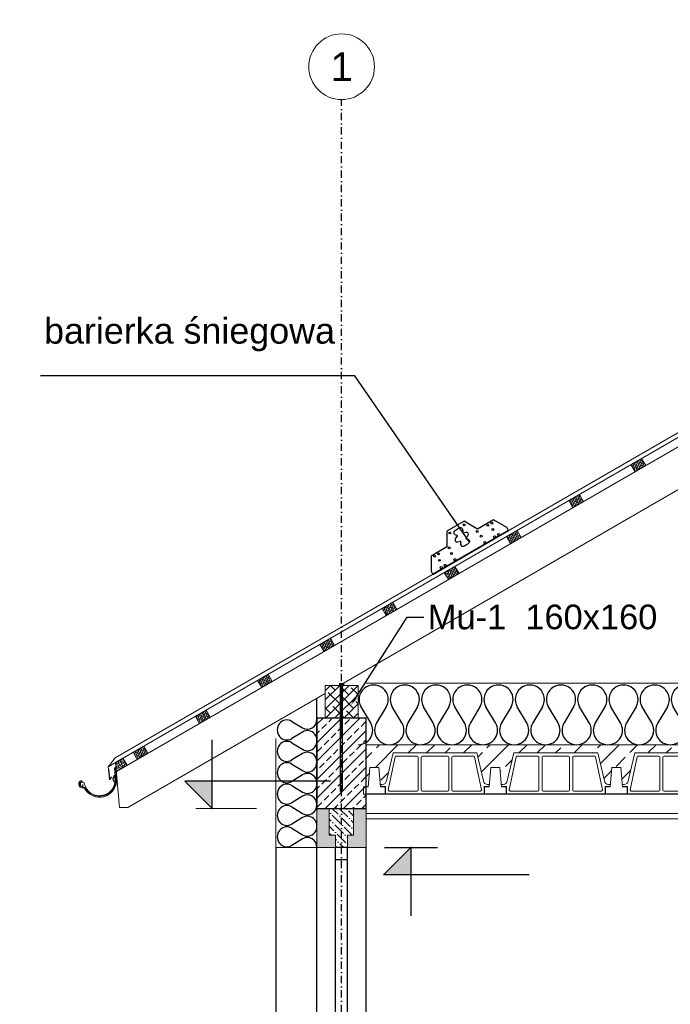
# Model space of a CAD drawing. Header units: millimetres. Extents: x 30042 to 52526, y 144 to 6858.
# Tile 19 of 28: x 41432 to 41749, y 4401 to 4880. Entities that reach past the tile are written whole.
import ezdxf
from ezdxf import colors
from ezdxf.entities.mleader import LeaderData, LeaderLine
from ezdxf.enums import TextEntityAlignment as Align
from ezdxf.math import Vec2, Vec3

# ---------------------------------------------------------------- set-up
doc = ezdxf.new("R2010")
doc.units = ezdxf.units.MM
doc.header["$LTSCALE"] = 100
doc.linetypes.add('DO', pattern=[1, 0.5, -0.24, 0.02, -0.24])
doc.linetypes.add('MO', pattern=[0.7, 0.35, -0.17, 0.01, -0.17])
for name, color, linetype, lineweight in [('_0', 7, 'Continuous', 0), ('BS_3d-krokiew', 42, 'Continuous', 5), ('Dachy', 7, 'Continuous', 9), ('kominy', 252, 'Continuous', 13), ('obrobki', 8, 'Continuous', 35), ('sciany_wew', 7, 'Continuous', 18), ('sciany_zew', 7, 'Continuous', 35)]:
    doc.layers.add(name, color=color, linetype=linetype, lineweight=lineweight)
for name, color, linetype in [('A-DRZ', 3, 'Continuous'), ('BA_3d-opis', 2, 'Continuous'), ('BD_itc', 1, 'Continuous'), ('BD_osm', 1, 'MO'), ('BS_osd', 1, 'DO'), ('BS_sru', 7, 'Continuous'), ('CLASSIC', 7, 'Continuous'), ('opisy', 7, 'Continuous'), ('RANNILA', 1, 'Continuous')]:
    doc.layers.add(name, color=color, linetype=linetype)
doc.styles.add('ISOC', font='isocpeur.ttf')
doc.styles.get("Standard").update_dxf_attribs({"font": 'arial.ttf'})
doc.dimstyles.new('Dach', dxfattribs={"dimtxt": 18, "dimasz": 1.5, "dimexe": 6, "dimexo": 30, "dimgap": 3, "dimtad": 1, "dimdec": 0, "dimlfac": 0.2, "dimzin": 0, "dimdsep": 46, "dimtxsty": 'Standard', "dimblk": 'DOT', "dimcen": 5, "dimclrd": 1, "dimclre": 6, "dimclrt": 3, "dimaunit": 1, "dimadec": 1, "dimazin": 0, "dimtfac": 1, "dimtdec": 0, "dimtofl": 0, "dimtmove": 0, "dimatfit": 3, "dimfxl": 1, "dimtolj": 1, "dimtzin": 0, "dimarcsym": 0})

# ---------------------------------------------------------------- blocks, each defined once
blk = doc.blocks.new('*U451')
h = blk.add_hatch(color=256)
h.dxf.hatch_style = 1
h.paths.add_polyline_path([(500, 349.33), (486.67, 349.33), (500, 336)])
blk.add_lwpolyline([(557.64, 349.33), (500, 349.33), (500, 369.33)])
blk.add_lwpolyline([(500, 336), (500, 349.33), (486.67, 349.33)], close=True)
for p in [(500, 336), (0, 0)]:
    blk.add_point(p)
at = {"style": 'ISOC', "flags": 2}
blk.add_attdef('WYSOKOŚĆ', text='', height=10, dxfattribs=at).set_placement((502.65, 349.33), align=Align.BOTTOM_LEFT)
blk = doc.blocks.new('*U253')
blk.add_lwpolyline([(500, 300), (500, 286.67), (486.67, 286.67)], close=True)
blk.add_lwpolyline([(557.64, 286.67), (500, 286.67), (500, 266.67)])
for p in [(500, 300), (0, 0)]:
    blk.add_point(p)
at = {"style": 'ISOC', "flags": 2}
blk.add_attdef('WYSOKOŚĆ', text='', height=10, dxfattribs=at).set_placement((502.65, 268.67), align=Align.BOTTOM_LEFT)
blk = doc.blocks.new('*U448')
h = blk.add_hatch(color=256)
h.dxf.hatch_style = 1
h.paths.add_polyline_path([(21.79, 286), (8.46, 272.67), (21.79, 272.67)])
blk.add_lwpolyline([(21.79, 286), (21.79, 272.67), (8.46, 272.67)], close=True)
blk.add_lwpolyline([(79.43, 272.67), (21.79, 272.67), (21.79, 252.67)])
for p in [(21.79, 286), (0, 0)]:
    blk.add_point(p)
at = {"style": 'ISOC', "flags": 2}
blk.add_attdef('WYSOKOŚĆ', text='', height=10, dxfattribs=at).set_placement((24.45, 254.67), align=Align.BOTTOM_LEFT)
blk = doc.blocks.new('IZ-OC2')
blk.add_lwpolyline([(0, 0, 0.579795), (0.202, 0.353), (0.048, 0.616, -1.746806), (0.452, 0.616), (0.298, 0.353, 1.746806), (0.702, 0.353), (0.548, 0.616, -1.746806), (0.952, 0.616), (0.798, 0.353, 0.579795), (1, 0)], format="xyb")
blk = doc.blocks.new('*U453')
h = blk.add_hatch(color=256)
h.dxf.hatch_style = 1
h.paths.add_polyline_path([(519.21, 312), (505.88, 298.67), (519.21, 298.67)])
blk.add_lwpolyline([(519.21, 312), (519.21, 298.67), (505.88, 298.67)], close=True)
blk.add_lwpolyline([(576.85, 298.67), (519.21, 298.67), (519.21, 278.67)])
for p in [(519.21, 312), (0, 0)]:
    blk.add_point(p)
at = {"style": 'ISOC', "flags": 2}
blk.add_attdef('WYSOKOŚĆ', text='', height=10, dxfattribs=at).set_placement((521.86, 280.67), align=Align.BOTTOM_LEFT)
blk = doc.blocks.new('postak')
at = {"color": 3, "lineweight": 5}
for p, q in [((12700.5, -8265), (12668.1, -8400.6)), ((12711.4, -8284), (12677.5, -8444.4)), ((12700.5, -8265), (13108.5, -8265)), ((12716.3, -8280), (12817.4, -8280)), ((12822.4, -8285), (12822.4, -8445)), ((12837.4, -8285), (12837.4, -8445)), ((12842.4, -8280), (12966.7, -8280)), ((12971.7, -8285), (12971.7, -8445)), ((12986.7, -8285), (12986.7, -8445)), ((12991.7, -8280), (13092.8, -8280)), ((13097.6, -8283.8), (13131.6, -8445)), ((13108.5, -8265), (13141, -8400.6)), ((12640.5, -8428), (12640.5, -8418)), ((12640.5, -8418), (12648.3, -8418)), ((12640.5, -8428), (12664.5, -8428)), ((12664.5, -8465), (12664.5, -8428)), ((13144.5, -8428), (13168.5, -8428)), ((13144.5, -8465), (13144.5, -8428)), ((13160.8, -8418), (13168.5, -8418)), ((13168.5, -8428), (13168.5, -8418)), ((12664.5, -8465), (13144.5, -8465)), ((12682.5, -8450), (12817.4, -8450)), ((12842.4, -8450), (12966.7, -8450)), ((12991.7, -8450), (13126.6, -8450))]:
    blk.add_line(p, q, dxfattribs=at)
for centre, radius, start, end in [((12716.3, -8285), 5, 90, 168.0807), ((12817.4, -8285), 5, 0, 90), ((12842.4, -8285), 5, 90, 180), ((12966.7, -8285), 5, 0, 90), ((12991.7, -8285), 5, 90, 180), ((13092.8, -8285), 5, 13.4534, 90), ((12648.3, -8398), 20, 270, 352.5885), ((13160.8, -8398), 20, 187.4115, 270), ((12682.5, -8445), 5, 172.5885, 270), ((12817.4, -8445), 5, 270, 0), ((12842.4, -8445), 5, 180, 270), ((12966.7, -8445), 5, 270, 0), ((12991.7, -8445), 5, 180, 270), ((13126.6, -8445), 5, 270, 7.4115)]:
    blk.add_arc(centre, radius, start, end, dxfattribs=at)
blk = doc.blocks.new('*U499')
blk.add_lwpolyline([(405.5, 213.33), (347.86, 213.33), (347.86, 233.33)])
blk.add_lwpolyline([(347.86, 200), (347.86, 213.33), (334.53, 213.33)], close=True)
for p in [(347.86, 200), (0, 0)]:
    blk.add_point(p)
at = {"style": 'ISOC', "flags": 2}
blk.add_attdef('WYSOKOŚĆ', text='', height=10, dxfattribs=at).set_placement((350.52, 213.33), align=Align.BOTTOM_LEFT)
blk = doc.blocks.new('rynna')
at = {"layer": 'Dachy', "color": 8, "lineweight": 30, "true_color": 0x757575}
for p, q in [((-3.71, -2.59), (-3.71, -7.74)), ((-3.71, -7.74), (-2.47, -6.45))]:
    blk.add_line(p, q, dxfattribs=at)
at = {"layer": 'Dachy', "color": 8, "true_color": 0x757575}
for p, q in [((-0.74, -8.16), (-0.74, -2.17)), ((-0.25, -2.17), (-0.74, -2.17)), ((-0.25, -8.16), (-0.25, -3.62)), ((-17.17, -6.95), (-17.14, -7.44)), ((-16.75, -9.43), (-16.9, -8.78))]:
    blk.add_line(p, q, dxfattribs=at)
blk.add_lwpolyline([(-0.25, -2.17), (0, -2.17), (0, -5.7), (-0.25, -5.7)], close=True, dxfattribs=at)
for points in [[(-0.74, -7.18), (-0.94, -5.79, 0.735368), (-1.17, -5.75), (-2.04, -7.53, 0.185047), (-2.04, -7.62), (-1.69, -8.87)], [(-0.74, -7.98), (-1, -6.2, 0.735368), (-1.23, -6.16), (-1.9, -7.54, 0.185047), (-1.91, -7.63), (-1.57, -8.83)]]:
    blk.add_lwpolyline(points, format="xyb", dxfattribs=at)
for centre, radius, start, end in [((-17.05, -8.73), 1.78, 94.1177, 275.417), ((-17.05, -8.73), 1.29, 94.1177, 275.417), ((-17, -8.79), 1.01, 1.6952, 180), ((-17, -8.79), 1.01, 180, 259.8012), ((-17.26, -9.23), 0.552, 278.7571, 338.6604), ((-8.53, -7.55), 8.3, 203.8158, 355.8204), ((-8.53, -7.55), 7.56, 187.4127, 10.1929), ((-8.53, -7.55), 7.81, 203.187, 355.5487), ((-17.14, -11.94), 1.45, 42.6525, 83.7677), ((-17.14, -11.94), 1.94, 42.6525, 83.7677)]:
    blk.add_arc(centre, radius, start, end, dxfattribs=at)
blk = doc.blocks.new('*U685')
h = blk.add_hatch(color=256)
h.dxf.hatch_style = 1
h.paths.add_polyline_path([(-74.17, 318.33), (-60.83, 318.33), (-60.83, 305)])
blk.add_lwpolyline([(-3.19, 318.33), (-60.83, 318.33), (-60.83, 338.33)])
blk.add_lwpolyline([(-60.83, 305), (-60.83, 318.33), (-74.17, 318.33)], close=True)
for p in [(-60.83, 305), (0, 0)]:
    blk.add_point(p)
at = {"style": 'ISOC', "flags": 2}
blk.add_attdef('WYSOKOŚĆ', text='', height=10, dxfattribs=at).set_placement((-58.18, 318.33), align=Align.BOTTOM_LEFT)
blk = doc.blocks.new('m16')
at = {"layer": 'BS_osd', "ltscale": 0.5}
blk.add_line((-0.5, 28.16), (-0.5, -24.34), dxfattribs=at)
at = {"layer": 'BS_sru'}
for p, q in [((-1.5, 27.26), (-1.5, 27.46)), ((0.5, 27.46), (-1.5, 27.46)), ((-1.48, 28.09), (-1.48, 27.46)), ((0.48, 27.46), (-1.48, 27.46)), ((0.24, 28.16), (-1.24, 28.16)), ((-1, -4.82), (-1, 27.26)), ((-0.99, 28.09), (-0.99, 27.46)), ((-0.01, 28.09), (-0.01, 27.46)), ((0, -4.82), (0, 27.26)), ((0.48, 28.09), (0.48, 27.46)), ((0.5, 27.26), (0.5, 27.46)), ((-1, -24.34), (-1, -4.82)), ((0, -24.34), (0, -4.82)), ((0, -24.34), (-1, -24.34))]:
    blk.add_line(p, q, dxfattribs=at)
for centre, radius, start, end in [((-1.24, 27.7), 0.465, 58.1553, 121.8447), ((-0.5, 26.41), 1.76, 73.7642, 106.2358), ((0.24, 27.7), 0.465, 58.1553, 121.8447)]:
    blk.add_arc(centre, radius, start, end, dxfattribs=at)
at = {"layer": 'opisy'}
blk.add_line((0.5, 27.26), (-1.5, 27.26), dxfattribs=at)
blk = doc.blocks.new('A$C07F43EE1')
at = {"layer": 'RANNILA', "color": 1}
for p, q in [((196.5, 106.1, 502.2), (197.2, 105.7, 502.2)), ((229.5, 106.1, 502.2), (228.8, 105.7, 502.2)), ((196.5, 67.9, 502.2), (197.2, 68.3, 502.2)), ((229.5, 67.9, 502.2), (228.8, 68.3, 502.2))]:
    blk.add_line(p, q, dxfattribs=at)
at = {"layer": 'RANNILA', "color": 6, "extrusion": (1.2326e-32, -1, 1.83691e-16)}
blk.add_line((202.8, 131, 502.2), (202.8, 131, 504.2), dxfattribs=at)
at = {"layer": 'RANNILA', "color": 6, "extrusion": (-1.2326e-32, -1, 1.83691e-16)}
blk.add_line((223.3, 131, 502.2), (223.3, 131, 504.2), dxfattribs=at)
at = {"layer": 'RANNILA', "color": 6, "extrusion": (1.2326e-32, 1, 1.83691e-16)}
blk.add_line((202.8, 43, 502.2), (202.8, 43, 504.2), dxfattribs=at)
at = {"layer": 'RANNILA', "color": 6, "extrusion": (-1.2326e-32, 1, 1.83691e-16)}
blk.add_line((223.3, 43, 502.2), (223.3, 43, 504.2), dxfattribs=at)
at = {"layer": 'RANNILA', "color": 1, "elevation": 502.2}
blk.add_lwpolyline([(0, 0), (426, 0), (426, 18), (389, 82), (299.3, 82), (261.2, 148), (164.8, 148), (126.7, 82), (37, 82), (0, 18)], close=True, dxfattribs=at)
at = {"layer": 'RANNILA', "color": 1}
for points, elevation in [([(183.6, 96.6), (197.2, 100.7)], 502.2), ([(242.4, 96.6), (228.8, 100.7)], 502.2), ([(183.6, 77.4), (197.2, 73.3)], 502.2), ([(242.4, 77.4), (228.8, 73.3)], 502.2), ([(0, 2), (426, 2)], 504.2)]:
    blk.add_lwpolyline(points, dxfattribs=dict(at, elevation=elevation))
at = {"layer": 'RANNILA', "color": 1, "elevation": 502.2}
for points in [[(197.2, 105.7, -0.805887), (202.8, 131), (213, 131)], [(228.8, 105.7, 0.805887), (223.3, 131), (213, 131)], [(197.2, 68.3, 0.805887), (202.8, 43), (213, 43)], [(228.8, 68.3, -0.805887), (223.3, 43), (213, 43)]]:
    blk.add_lwpolyline(points, format="xyb", dxfattribs=at)
at = {"layer": 'RANNILA', "color": 1}
for centre, radius in [((173, 133, 502.2), 4.5), ((253, 133, 502.2), 4.5), ((52, 72.5, 502.2), 4.5), ((74, 72.5, 502.2), 4.5), ((134, 72.5, 502.2), 4.5), ((292, 72.5, 502.2), 4.5), ((352, 72.5, 502.2), 4.5), ((374, 72.5, 502.2), 4.5), ((52, 8, 504.2), 5.3), ((63, 43, 502.2), 4.5), ((74, 8, 504.2), 5.3), ((129, 8, 504.2), 5.3), ((129, 43, 502.2), 4.5), ((297, 8, 502.2), 5.3), ((297, 43, 502.2), 4.5), ((352, 8, 502.2), 5.3), ((363, 43, 502.2), 4.5), ((374, 8, 502.2), 5.3)]:
    blk.add_circle(centre, radius, dxfattribs=at)
for centre, radius, start, end in [((186.5, 87, 502.2), 10, 106.996, 180), ((195.5, 103.2, 502.2), 3, 302.751, 71.9986), ((230.5, 103.2, 502.2), 3, 108.0014, 237.249), ((239.5, 87, 502.2), 10, 0, 73.004), ((186.5, 87, 502.2), 10, 180, 253.004), ((195.5, 70.8, 502.2), 3, 288.0014, 57.249), ((230.5, 70.8, 502.2), 3, 122.751, 251.9986), ((239.5, 87, 502.2), 10, 286.996, 0)]:
    blk.add_arc(centre, radius, start, end, dxfattribs=at)
blk = doc.blocks.new('_Dot')
at = {"color": 0, "linetype": 'ByBlock', "lineweight": -2}
blk.add_line((-0.5, 0), (-1, 0), dxfattribs=at)
at = {"color": 0, "linetype": 'ByBlock', "const_width": 0.5}
blk.add_lwpolyline([(-0.25, 0, 1), (0.25, 0, 1)], format="xyb", close=True, dxfattribs=at)

msp = doc.modelspace()

# ---------------------------------------------------------------- hatches: boundary and pattern name
h = msp.add_hatch()
h.set_pattern_fill('ANSI33', color=256)
h.set_pattern_definition([(45, (-134.3145, 40.815), (-4.4901281, 4.4901281), []), (45, (-129.8244, 40.815), (-4.4901281, 4.4901281), [3.175, -1.5875])])
h.paths.add_polyline_path([(41576.61, 4496.59), (41600.61, 4496.59), (41600.61, 4540.52), (41576.61, 4540.52)])
h = msp.add_hatch()
h.set_pattern_fill('ANSI33', color=256, scale=2, style=0)
edge = h.paths.add_edge_path()
edge.add_line((41731.47, 4523.59), (41772.27, 4523.59))
edge.add_line((41772.27, 4523.59), (41775.51, 4510.03))
edge.add_arc((41777.49, 4510.29), 2, 187.4115, 270)
edge.add_line((41777.49, 4508.29), (41778.42, 4508.29))
edge.add_line((41778.42, 4508.29), (41779.17, 4516.59))
edge.add_line((41779.17, 4516.59), (41783.47, 4516.59))
edge.add_line((41783.47, 4516.59), (41784.21, 4508.29))
edge.add_line((41784.21, 4508.29), (41785.16, 4508.29))
edge.add_arc((41785.16, 4510.29), 2, 270, 352.5885)
edge.add_line((41787.14, 4510.03), (41790.38, 4523.59))
edge.add_line((41790.38, 4523.59), (41831.18, 4523.59))
edge.add_line((41831.18, 4523.59), (41834.43, 4510.03))
edge.add_arc((41836.41, 4510.29), 2, 187.4115, 270)
edge.add_line((41836.41, 4508.29), (41837.34, 4508.29))
edge.add_line((41837.34, 4508.29), (41838.08, 4516.59))
edge.add_line((41838.08, 4516.59), (41842.38, 4516.59))
edge.add_line((41842.38, 4516.59), (41843.23, 4507.09))
edge.add_line((41843.23, 4507.09), (41845.48, 4507.09))
edge.add_line((41845.48, 4507.09), (41845.48, 4507.09))
edge.add_line((41845.48, 4507.09), (41847.73, 4507.09))
edge.add_line((41847.73, 4507.09), (41848.58, 4516.59))
edge.add_line((41848.58, 4516.59), (41852.88, 4516.59))
edge.add_line((41852.88, 4516.59), (41853.73, 4507.09))
edge.add_line((41853.73, 4507.09), (41855.98, 4507.09))
edge.add_line((41855.98, 4507.09), (41855.98, 4503.59))
edge.add_line((41855.98, 4503.59), (41856.48, 4503.59))
edge.add_line((41856.48, 4503.59), (41856.48, 4507.29))
edge.add_line((41856.48, 4507.29), (41854.08, 4507.29))
edge.add_line((41854.08, 4507.29), (41854.08, 4508.29))
edge.add_line((41854.08, 4508.29), (41854.86, 4508.29))
edge.add_ellipse((41854.86, 4510.29), major_axis=(-1.41, 1.41), ratio=1, start_angle=135, end_angle=217.5885)
edge.add_line((41856.84, 4510.03), (41858.08, 4515.59))
edge.add_line((41858.08, 4515.59), (41870.03, 4515.59))
edge.add_line((41870.03, 4515.59), (41870.03, 4527.59))
edge.add_line((41870.03, 4527.59), (41845.61, 4527.59))
edge.add_line((41845.61, 4527.59), (41600.61, 4527.59))
edge.add_line((41600.61, 4527.59), (41600.61, 4507.09))
edge.add_line((41600.61, 4507.09), (41601.57, 4507.09))
edge.add_line((41601.57, 4507.09), (41602.42, 4516.59))
edge.add_line((41602.42, 4516.59), (41606.72, 4516.59))
edge.add_line((41606.72, 4516.59), (41607.47, 4508.29))
edge.add_line((41607.47, 4508.29), (41608.41, 4508.29))
edge.add_arc((41608.41, 4510.29), 2, 270, 352.5885)
edge.add_line((41610.4, 4510.03), (41613.64, 4523.59))
edge.add_line((41613.64, 4523.59), (41654.44, 4523.59))
edge.add_line((41654.44, 4523.59), (41657.68, 4510.03))
edge.add_arc((41659.67, 4510.29), 2, 187.4115, 270)
edge.add_line((41659.67, 4508.29), (41660.6, 4508.29))
edge.add_line((41660.6, 4508.29), (41661.34, 4516.59))
edge.add_line((41661.34, 4516.59), (41665.64, 4516.59))
edge.add_line((41665.64, 4516.59), (41666.38, 4508.29))
edge.add_line((41666.38, 4508.29), (41667.33, 4508.29))
edge.add_arc((41667.33, 4510.29), 2, 270, 352.5885)
edge.add_line((41669.31, 4510.03), (41672.55, 4523.59))
edge.add_line((41672.55, 4523.59), (41713.35, 4523.59))
edge.add_line((41713.35, 4523.59), (41716.6, 4510.03))
edge.add_arc((41718.58, 4510.29), 2, 187.4115, 270)
edge.add_line((41718.58, 4508.29), (41719.51, 4508.29))
edge.add_line((41719.51, 4508.29), (41720.25, 4516.59))
edge.add_line((41720.25, 4516.59), (41724.55, 4516.59))
edge.add_line((41724.55, 4516.59), (41725.3, 4508.29))
edge.add_line((41725.3, 4508.29), (41726.24, 4508.29))
edge.add_arc((41726.24, 4510.29), 2, 270, 352.5885)
edge.add_line((41728.22, 4510.03), (41731.47, 4523.59))
h = msp.add_hatch()
h.set_pattern_fill('ANSI36', color=256)
h.paths.add_polyline_path([(41588.61, 4497.61), (41576.61, 4497.61), (41576.61, 4496.59), (41588.61, 4496.59)])
h.paths.add_polyline_path([(41600.61, 4497.61), (41588.61, 4497.61), (41588.61, 4496.59), (41600.39, 4496.59), (41600.61, 4496.59)])
at = {"layer": 'BS_3d-krokiew'}
h = msp.add_hatch(dxfattribs=at)
h.set_pattern_fill('ANSI38', color=256, scale=0.25, angle=145, style=0)
h.set_pattern_definition([(110, (49253.2451, 3501.7293), (0.74588102, 0.27147849), []), (20, (49253.2451, 3501.7293), (1.763240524, -0.20292404), [1.984375, -1.190625])])
h.paths.add_polyline_path([(41731.52, 4660.46), (41736.72, 4663.46), (41734.72, 4666.92), (41729.52, 4663.92)])
h = msp.add_hatch(dxfattribs=at)
h.set_pattern_fill('ANSI38', color=256, scale=0.25, angle=145, style=0)
h.set_pattern_definition([(110, (49283.556, 3484.2293), (0.74588102, 0.27147849), []), (20, (49283.556, 3484.2293), (1.763240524, -0.20292404), [1.984375, -1.190625])])
h.paths.add_polyline_path([(41701.21, 4642.96), (41706.41, 4645.96), (41704.41, 4649.42), (41699.21, 4646.42)])
h = msp.add_hatch(dxfattribs=at)
h.set_pattern_fill('ANSI38', color=256, scale=0.25, angle=145, style=0)
h.set_pattern_definition([(110, (49313.8669, 3466.7293), (0.74588102, 0.27147849), []), (20, (49313.8669, 3466.7293), (1.763240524, -0.20292404), [1.984375, -1.190625])])
h.paths.add_polyline_path([(41670.9, 4625.46), (41676.1, 4628.46), (41674.1, 4631.92), (41668.9, 4628.92)])
h = msp.add_hatch(dxfattribs=at)
h.set_pattern_fill('ANSI38', color=256, scale=0.25, angle=145, style=0)
h.set_pattern_definition([(110, (49344.1778, 3449.2293), (0.74588102, 0.27147849), []), (20, (49344.1778, 3449.2293), (1.763240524, -0.20292404), [1.984375, -1.190625])])
h.paths.add_polyline_path([(41640.59, 4607.96), (41645.79, 4610.96), (41643.79, 4614.42), (41638.59, 4611.42)])
h = msp.add_hatch(dxfattribs=at)
h.set_pattern_fill('ANSI38', color=256, scale=0.25, angle=145, style=0)
h.set_pattern_definition([(110, (49374.4887, 3431.7293), (0.74588102, 0.27147849), []), (20, (49374.4887, 3431.7293), (1.763240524, -0.20292404), [1.984375, -1.190625])])
h.paths.add_polyline_path([(41610.28, 4590.46), (41615.48, 4593.46), (41613.48, 4596.92), (41608.28, 4593.92)])
h = msp.add_hatch(dxfattribs=at)
h.set_pattern_fill('ANSI38', color=256, scale=0.25, angle=145, style=0)
h.set_pattern_definition([(110, (49404.79956, 3414.2293), (0.74588102, 0.27147849), []), (20, (49404.79956, 3414.2293), (1.763240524, -0.20292404), [1.984375, -1.190625])])
h.paths.add_polyline_path([(41579.97, 4572.96), (41585.17, 4575.96), (41583.17, 4579.42), (41577.97, 4576.42)])
h = msp.add_hatch(dxfattribs=at)
h.set_pattern_fill('ANSI38', color=256, scale=0.25, angle=145, style=0)
h.set_pattern_definition([(110, (49435.11044, 3396.7293), (0.74588102, 0.27147849), []), (20, (49435.11044, 3396.7293), (1.763240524, -0.20292404), [1.984375, -1.190625])])
h.paths.add_polyline_path([(41549.66, 4555.46), (41554.85, 4558.46), (41552.85, 4561.92), (41547.66, 4558.92)])
h = msp.add_hatch(dxfattribs=at)
h.set_pattern_fill('ANSI38', color=256, style=0)
h.set_pattern_definition([(45, (42460.9973, 4639.5228), (-2.245064, 2.245064), []), (135, (42460.9973, 4639.5228), (-6.735192, 2.245064), [7.9375, -4.7625])])
h.paths.add_polyline_path([(41596.61, 4540.52), (41580.61, 4540.52), (41580.61, 4556.52), (41596.61, 4556.52)])
h = msp.add_hatch(dxfattribs=at)
h.set_pattern_fill('ANSI38', color=256, scale=0.25, angle=145, style=0)
h.set_pattern_definition([(110, (49465.4213, 3379.2293), (0.74588102, 0.27147849), []), (20, (49465.4213, 3379.2293), (1.763240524, -0.20292404), [1.984375, -1.190625])])
h.paths.add_polyline_path([(41519.35, 4537.96), (41524.54, 4540.96), (41522.54, 4544.42), (41517.35, 4541.42)])
h = msp.add_hatch(dxfattribs=at)
h.set_pattern_fill('ANSI38', color=256, scale=0.25, angle=145, style=0)
h.set_pattern_definition([(110, (49495.7322, 3361.7293), (0.74588102, 0.27147849), []), (20, (49495.7322, 3361.7293), (1.763240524, -0.20292404), [1.984375, -1.190625])])
h.paths.add_polyline_path([(41489.04, 4520.46), (41494.23, 4523.46), (41492.23, 4526.92), (41487.04, 4523.92)])
h = msp.add_hatch(dxfattribs=at)
h.set_pattern_fill('ANSI38', color=256, scale=0.25, angle=275, style=0)
h.set_pattern_definition([(340, (35990.615, 196.3467), (-0.27147849, -0.74588102), []), (250, (35990.615, 196.3467), (-1.288837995, -1.22028355), [1.984375, -1.190625])])
h.paths.add_polyline_path([(41478.87, 4514.59), (41478.48, 4518.99), (41482.06, 4521.05), (41484.06, 4517.59)])
at = {"layer": 'sciany_zew', "lineweight": 5}
for points in [[(41576.61, 4496.59), (41576.61, 4477.59), (41585.61, 4477.59), (41585.61, 4483.59), (41582.61, 4483.59), (41582.61, 4496.59)], [(41600.61, 4496.59), (41600.61, 4477.59), (41591.39, 4477.59), (41591.39, 4483.59), (41594.39, 4483.59), (41594.39, 4496.59)]]:
    msp.add_hatch(color=34, dxfattribs=at).paths.add_polyline_path(points)
h = msp.add_hatch(dxfattribs=at)
h.set_pattern_fill('ANSI36', color=256, scale=0.75, angle=90, style=0)
h.set_pattern_definition([(135, (-1125.564, -1014.3884), (-4.63044456, 1.26284852), [5.953125, -1.190625, 0, -1.190625])])
h.paths.add_polyline_path([(41594.39, 4496.59), (41582.61, 4496.59), (41582.61, 4483.59), (41585.61, 4483.59), (41585.61, 4477.59), (41591.39, 4477.59), (41591.39, 4483.59), (41594.39, 4483.59)])

# ---------------------------------------------------------------- linework, layer by layer
for p, q in [((41576.61, 4496.59), (41576.61, 4550.23)), ((42600.61, 4503.59), (41600.61, 4503.59)), ((41556.61, 4477.59), (41556.61, 4241.59)), ((41609.51, 4477.59), (41635.29, 4477.59))]:
    msp.add_line(p, q)
msp.add_lwpolyline([(41576.61, 4496.59), (41600.61, 4496.59), (41600.61, 4540.52), (41576.61, 4540.52)], close=True)
at = {"lineweight": 5}
for points in [[(41602.42, 4516.59), (41606.72, 4516.59), (41607.57, 4507.09), (41609.82, 4507.09), (41609.82, 4503.59), (41599.32, 4503.59), (41599.32, 4507.09), (41601.57, 4507.09), (41602.42, 4516.59)], [(41661.34, 4516.59), (41665.64, 4516.59), (41666.49, 4507.09), (41668.74, 4507.09), (41668.74, 4503.59), (41658.24, 4503.59), (41658.24, 4507.09), (41660.49, 4507.09), (41661.34, 4516.59)], [(41720.25, 4516.59), (41724.55, 4516.59), (41725.4, 4507.09), (41727.65, 4507.09), (41727.65, 4503.59), (41717.15, 4503.59), (41717.15, 4507.09), (41719.4, 4507.09), (41720.25, 4516.59)]]:
    msp.add_lwpolyline(points, dxfattribs=at)
at = {"layer": '_0', "lineweight": 5}
msp.add_lwpolyline([(41600.61, 4477.59), (41576.61, 4477.59)], dxfattribs=at)
at = {"layer": 'A-DRZ', "color": 1}
for points in [[(41576.61, 4241.59), (41576.61, 4477.59)], [(41600.61, 4241.59), (41600.61, 4477.59)]]:
    msp.add_lwpolyline(points, dxfattribs=at)
at = {"layer": 'A-DRZ'}
for points in [[(41591.5, 4241.59), (41591.5, 4477.59), (41585.5, 4477.59), (41585.5, 4241.59)], [(41591.5, 4471.59), (41585.5, 4471.59)]]:
    msp.add_lwpolyline(points, dxfattribs=at)
at = {"layer": 'BD_osm', "ltscale": 0.1}
msp.add_lwpolyline([(41588.61, 3991.59), (41588.61, 4841.59)], dxfattribs=at)
at = {"layer": 'BS_3d-krokiew'}
for points in [[(41478.87, 4514.59), (42100.61, 4873.55)], [(41587.5, 4556.52), (41854.79, 4710.84)], [(41484.41, 4497), (41580.61, 4552.54)], [(41478.48, 4518.99), (41482.06, 4521.05), (41484.06, 4517.59), (41478.87, 4514.59)], [(41478.48, 4518.99), (41480.44, 4497), (41484.41, 4497)]]:
    msp.add_lwpolyline(points, dxfattribs=at)
for points in [[(41731.52, 4660.46), (41736.72, 4663.46), (41734.72, 4666.92), (41729.52, 4663.92)], [(41701.21, 4642.96), (41706.41, 4645.96), (41704.41, 4649.42), (41699.21, 4646.42)], [(41670.9, 4625.46), (41676.1, 4628.46), (41674.1, 4631.92), (41668.9, 4628.92)], [(41640.59, 4607.96), (41645.79, 4610.96), (41643.79, 4614.42), (41638.59, 4611.42)], [(41610.28, 4590.46), (41615.48, 4593.46), (41613.48, 4596.92), (41608.28, 4593.92)], [(41579.97, 4572.96), (41585.17, 4575.96), (41583.17, 4579.42), (41577.97, 4576.42)], [(41549.66, 4555.46), (41554.85, 4558.46), (41552.85, 4561.92), (41547.66, 4558.92)], [(41596.61, 4540.52), (41580.61, 4540.52), (41580.61, 4556.52), (41596.61, 4556.52)], [(41519.35, 4537.96), (41524.54, 4540.96), (41522.54, 4544.42), (41517.35, 4541.42)], [(41489.04, 4520.46), (41494.23, 4523.46), (41492.23, 4526.92), (41487.04, 4523.92)]]:
    msp.add_lwpolyline(points, close=True, dxfattribs=at)
at = {"layer": 'Dachy'}
msp.add_lwpolyline([(41486.92, 4523.86), (41474.84, 4516.88), (41475.04, 4515.71)], dxfattribs=at)
at = {"layer": 'obrobki', "color": 34, "lineweight": 5}
for points in [[(41576.61, 4496.59), (41576.61, 4477.59), (41585.61, 4477.59), (41585.61, 4483.59), (41582.61, 4483.59), (41582.61, 4496.59)], [(41600.61, 4496.59), (41600.61, 4477.59), (41591.39, 4477.59), (41591.39, 4483.59), (41594.39, 4483.59), (41594.39, 4496.59)]]:
    msp.add_lwpolyline(points, close=True, dxfattribs=at)
at = {"layer": 'opisy', "lineweight": 5}
msp.add_circle((41588.61, 4857.59), 16, dxfattribs=at)
at = {"layer": 'sciany_wew'}
for p, q in [((41589.11, 4504.93), (41588.11, 4504.93)), ((41547.06, 4496.59), (41517.52, 4496.59))]:
    msp.add_line(p, q, dxfattribs=at)
for points in [[(41478.29, 4521.18), (42100.61, 4880.48)], [(41478.48, 4518.99), (42100.61, 4878.17)], [(41600.61, 4557.59), (42604.18, 4557.59)], [(41576.61, 4477.59), (41556.61, 4477.59), (41556.61, 4530.67)], [(41600.61, 4527.59), (42600.61, 4527.59)], [(41474.84, 4516.88), (41478.29, 4521.18)], [(41600.61, 4494.09), (42600.61, 4494.09)], [(41600.61, 4491.59), (42600.61, 4491.59)], [(41556.61, 4477.59), (41576.61, 4477.59)]]:
    msp.add_lwpolyline(points, dxfattribs=at)
msp.add_lwpolyline([(41600.61, 4496.59), (41600.61, 4477.59), (41576.61, 4477.59), (41576.61, 4496.59)], close=True, dxfattribs=at)
at = {"layer": 'sciany_zew', "lineweight": 5}
for points in [[(41576.61, 4496.59), (41600.39, 4496.59)], [(41594.39, 4496.59), (41582.61, 4496.59), (41582.61, 4483.59), (41585.61, 4483.59), (41585.61, 4477.59), (41591.39, 4477.59), (41591.39, 4483.59), (41594.39, 4483.59), (41594.39, 4496.59)]]:
    msp.add_lwpolyline(points, dxfattribs=at)

# ---------------------------------------------------------------- block references
at = {"lineweight": 5}
for name, p in [('*U451', (41600.61, 4191.59)), ('*U685', (41586.34, 4191.59)), ('*U453', (41627.73, 4191.59)), ('*U253', (41600.61, 4191.59)), ('*U448', (41600.61, 4191.59)), ('*U499', (41583.31, 4191.59))]:
    msp.add_blockref(name, p, dxfattribs=at)
at = {"lineweight": 5, "xscale": 0.1000000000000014, "yscale": 0.1000000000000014, "zscale": 0.1000000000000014}
for p in [(40343.59, 5350.09), (40402.5, 5350.09), (40461.41, 5350.09)]:
    msp.add_blockref('postak', p, dxfattribs=at)
at = {"layer": 'BA_3d-opis', "color": 2, "xscale": -1}
msp.add_blockref('m16', (41588.11, 4529.26), dxfattribs=at)
at = {"layer": 'BD_itc', "xscale": 30.42424242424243, "yscale": 30, "zscale": 30.42424242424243, "row_count": 1, "column_count": 33, "row_spacing": 0, "column_spacing": 30.42424242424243}
msp.add_blockref('IZ-OC2', (41596.61, 4527.61), dxfattribs=at)
at = {"layer": 'BD_itc', "xscale": 20.8014368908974, "yscale": 20, "zscale": 20.8014368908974, "rotation": 90, "row_count": 1, "column_count": 3, "row_spacing": 0, "column_spacing": 20.8014368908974}
msp.add_blockref('IZ-OC2', (41576.61, 4477.59), dxfattribs=at)
at = {"layer": 'CLASSIC', "color": 1, "xscale": 0.1000000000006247, "yscale": 0.1000000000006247, "zscale": 0.1000000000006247, "rotation": 30.05920604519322}
msp.add_blockref('A$C07F43EE1', (41633.05, 4610.48, -50.22), dxfattribs=at)
at = {"layer": 'Dachy', "rotation": 4.999999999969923}
msp.add_blockref('rynna', (41478.52, 4518.62), dxfattribs=at)

# ---------------------------------------------------------------- texts
at = {"layer": 'kominy', "insert": (41585.37, 4735.32), "char_height": 20, "width": 332.5803, "attachment_point": 3}
msp.add_mtext('{\\H0.625x;\\C0;barierka śniegowa\\H1.6x; }', dxfattribs=at)
at = {"layer": 'opisy', "lineweight": 5, "insert": (41588.61, 4857.59), "char_height": 14, "attachment_point": 5}
msp.add_mtext_dynamic_manual_height_columns('1', width=22.5475, gutter_width=70, heights=[0], dxfattribs=at)

# ---------------------------------------------------------------- leaders
ml = msp.add_multileader_mtext('Standard')
ml.set_content('Mu-1  160x160', color=256)
ml.set_leader_properties()
ml.build(insert=Vec2(0, 0))
ctx = ml.context
ctx.base_point, ctx.char_height, ctx.plane_origin = Vec3(41628.58, 4589.72), 12, Vec3(41584.82, 4528.32)
notes = []
notes.append((ctx, [(0, (1, 1, 0), (41620.58, 4589.72), (1, 0), 8, [(0, [(41593.23, 4546.95)], 0, [])])]))
ctx.mtext.insert, ctx.mtext.flow_direction = Vec3(41630.58, 4595.82), 5
at = {"layer": 'kominy', "lineweight": 15}
msp.add_leader([(41650.85, 4626.21), (41594.98, 4707.17), (41441.87, 4707.17)], dimstyle='Dach', override={"dimgap": 1, "dimtad": 0}, dxfattribs=at)
for ctx, leaders in notes:
    for number, flags, end, landing, length, lines in leaders:
        leader = LeaderData()
        leader.index, (leader.has_last_leader_line, leader.has_dogleg_vector, leader.attachment_direction) = number, flags
        leader.last_leader_point, leader.dogleg_vector, leader.dogleg_length = Vec3(end), Vec3(landing), length
        for number, points, colour, breaks in lines:
            line = LeaderLine()
            line.index, line.vertices, line.color, line.breaks = number, Vec3.list(points), colors.encode_raw_color(colour), breaks
            leader.lines.append(line)
        ctx.leaders.append(leader)

doc.saveas('drawing.dxf')
